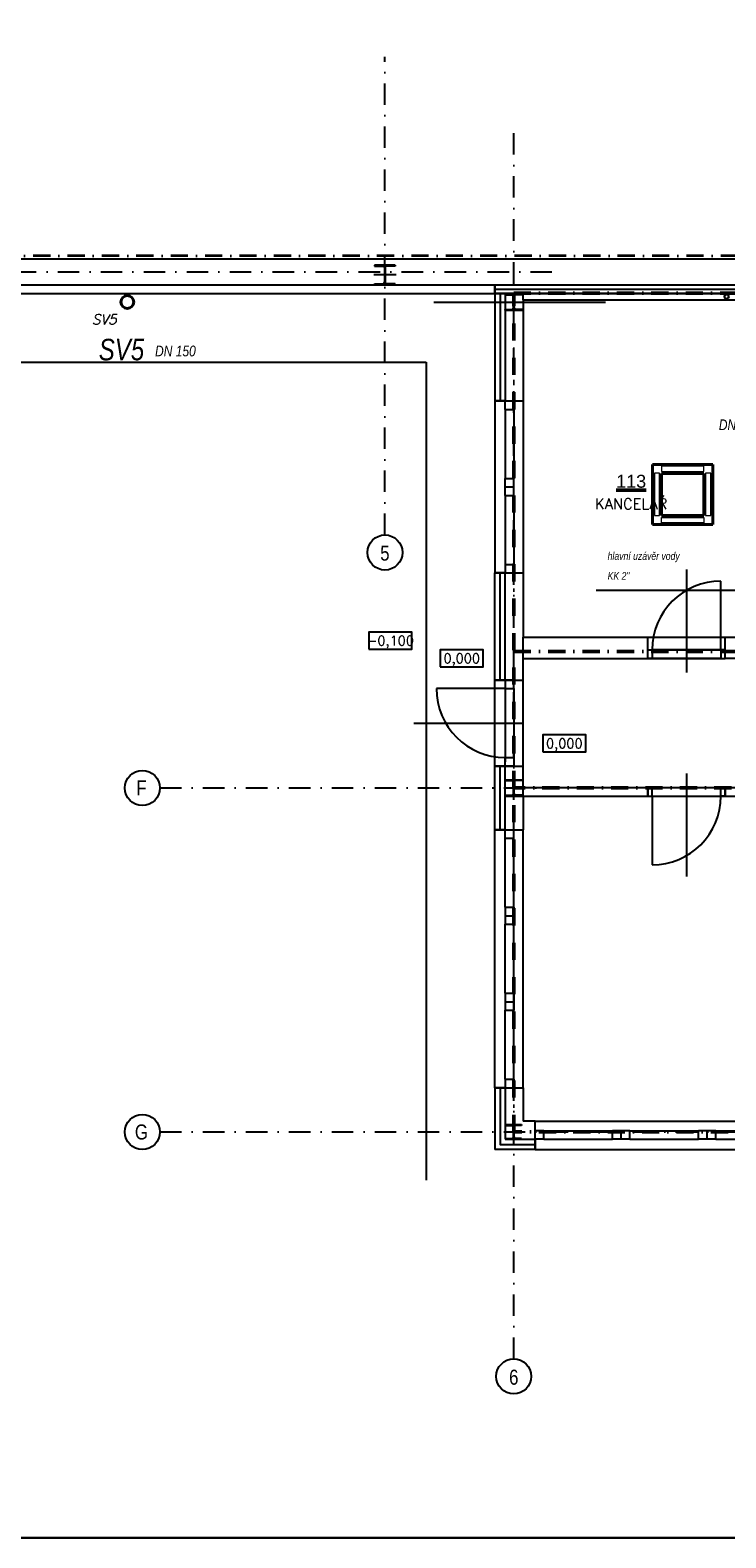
# Model space of a CAD drawing. Header units: millimetres. Extents: x 6435372 to 7248404, y 1559872 to 1886246.
# Tile 159 of 208: x 6889901 to 6897997, y 1756439 to 1773970. Entities that reach past the tile are written whole.
import ezdxf
from ezdxf.enums import TextEntityAlignment as Align

# ---------------------------------------------------------------- set-up
doc = ezdxf.new("R2010")
doc.units = ezdxf.units.MM
doc.linetypes.add('DASHDOT', pattern=[1, 0.5, -0.25, 0, -0.25])
doc.linetypes.add('ČERCHOVANÁ', pattern=[1, 0.5, -0.25, 0, -0.25])
for name, color, linetype, lineweight in [('CKPOPISM', 8, 'Continuous', 50), ('CKPOPISM_POPIS', 8, 'Continuous', 25), ('požární úseky', 21, 'ČERCHOVANÁ', 50), ('UT_potrubí', 10, 'Continuous', 30), ('VZT', 130, 'Continuous', 40), ('ZTI-DEŠŤOVÁ-KANALIZACE', 210, 'KANALIZACE', 40), ('ZTI-POŽÁRNÍ', 200, 'ČERCHOVANÁ', 35), ('ZTI-SPLAŠKOVÁ KANALIZACE', 80, 'Continuous', 30)]:
    doc.layers.add(name, color=color, linetype=linetype, lineweight=lineweight)
doc.layers.add('matrice DPS', color=122, linetype='Continuous')
doc.layers.add('ZTI_POPIS', color=7, linetype='Continuous')
doc.styles.add('ARIAL', font='arial.ttf')
doc.styles.add('INDRA', font='ariali.ttf')
doc.styles.add('KURZIVA', font='italic__.ttf')
doc.styles.get("Standard").update_dxf_attribs({"font": 'romans.shx'})
doc.linetypes.add('IZOLACE_POLYSTYREN_EXPANDOVANY', pattern='A,1,[224,CADKON.SHX,S=0.01,R=0,X=-0.5,Y=-1.74],-2', length=3)
doc.linetypes.add('IZOLACE_POLYSTYREN_PENOVY', pattern='A,0.001,[228,CADKON.SHX,S=0.1,R=0,X=0,Y=0],-2', length=2.001)
doc.linetypes.add('KANALIZACE', pattern='A,30,-3.5,["C",Standard,S=2.54,R=0,X=-3.81,Y=-1.27],-0.001', length=33.501)

# ---------------------------------------------------------------- blocks, each defined once
blk = doc.blocks.new('CK_S_EXT_HEAHEA240')
for p, q in [((-120, 115), (120, 115)), ((-120, 115), (-120, 103)), ((-120, 103), (-24.75, 103)), ((-3.75, -82), (-3.75, 82)), ((3.75, -82), (3.75, 82)), ((120, 103), (24.75, 103)), ((120, 115), (120, 103)), ((-120, -115), (-120, -103)), ((-120, -103), (-24.75, -103)), ((-120, -115), (120, -115)), ((120, -103), (24.75, -103)), ((120, -115), (120, -103))]:
    blk.add_line(p, q)
for centre, start, end in [((-24.75, 82), 0, 90), ((24.75, 82), 90, 180), ((-24.75, -82), 270, 0), ((24.75, -82), 180, 270)]:
    blk.add_arc(centre, 21, start, end)
blk = doc.blocks.new('CK_S_EXT_HEAHEA200')
for p, q in [((-100, 95), (100, 95)), ((-100, 95), (-100, 85)), ((-100, 85), (-21.25, 85)), ((-3.25, -67), (-3.25, 67)), ((3.25, -67), (3.25, 67)), ((100, 85), (21.25, 85)), ((100, 95), (100, 85)), ((-100, -95), (-100, -85)), ((-100, -85), (-21.25, -85)), ((-100, -95), (100, -95)), ((100, -85), (21.25, -85)), ((100, -95), (100, -85))]:
    blk.add_line(p, q)
for centre, start, end in [((-21.25, 67), 0, 90), ((21.25, 67), 90, 180), ((-21.25, -67), 270, 0), ((21.25, -67), 180, 270)]:
    blk.add_arc(centre, 18, start, end)
blk = doc.blocks.new('CK_S_EXT_HEAHEA180')
for p, q in [((-90, 85.5), (90, 85.5)), ((-90, 85.5), (-90, 76)), ((-90, 76), (-18, 76)), ((-3, -61), (-3, 61)), ((3, -61), (3, 61)), ((90, 76), (18, 76)), ((90, 85.5), (90, 76)), ((-90, -85.5), (-90, -76)), ((-90, -76), (-18, -76)), ((-90, -85.5), (90, -85.5)), ((90, -76), (18, -76)), ((90, -85.5), (90, -76))]:
    blk.add_line(p, q)
for centre, start, end in [((-18, 61), 0, 90), ((18, 61), 90, 180), ((-18, -61), 270, 0), ((18, -61), 180, 270)]:
    blk.add_arc(centre, 15, start, end)
blk = doc.blocks.new('*U1025')
at = {"color": 0, "linetype": 'ByBlock', "lineweight": -2}
blk.add_lwpolyline([(-5, -2), (5, -2), (5, 2), (-5, 2), (-5, -2)], dxfattribs=at)
blk = doc.blocks.new('CKBL2032316081158')

msp = doc.modelspace()

# ---------------------------------------------------------------- linework, layer by layer
at = {"layer": 'matrice DPS', "linetype": 'DASHDOT', "ltscale": 500}
for p, q in [((6894028.8, 1768099.8), (6894028.8, 1773658)), ((6895528.8, 1758519.1), (6895528.8, 1772865.4)), ((6858716.1, 1771158), (6896028.8, 1771158)), ((6891411.1, 1765158), (6896028.8, 1765158)), ((6891411.1, 1761158), (6913028.8, 1761158))]:
    msp.add_line(p, q, dxfattribs=at)
at = {"layer": 'matrice DPS', "ltscale": 500}
for p, q in [((6906743.8, 1771308), (6870208.8, 1771308)), ((6894028.8, 1771248), (6894028.8, 1770998)), ((6869908.8, 1771008), (6906743.8, 1771008)), ((6894158.8, 1771123), (6893898.8, 1771123)), ((6895308.8, 1770908), (6895308.8, 1771008)), ((6895308.8, 1771008), (6895308.8, 1770908)), ((6895308.8, 1771008), (6906743.8, 1771008)), ((6869808.8, 1770908), (6895308.8, 1770908)), ((6895308.8, 1770908), (6895638.8, 1770908)), ((6895638.8, 1770908), (6895308.8, 1770908)), ((6895428.8, 1770908), (6895308.8, 1770908)), ((6895308.8, 1770908), (6895308.8, 1769658)), ((6895308.8, 1770908), (6906743.8, 1770908)), ((6895428.8, 1770908), (6895428.8, 1769658)), ((6895528.8, 1770703), (6895528.8, 1770913)), ((6895638.8, 1770833), (6895638.8, 1770908)), ((6906148.8, 1770908), (6895638.8, 1770908)), ((6895638.8, 1770833), (6899358.8, 1770833)), ((6895638.8, 1770833), (6895638.8, 1769658)), ((6894598.9, 1770808), (6896594.9, 1770808)), ((6895418.8, 1770808), (6895638.8, 1770808)), ((6869808.8, 1770108), (6894508.8, 1770108)), ((6894508.8, 1770108), (6894508.8, 1760597.9)), ((6895308.8, 1769658), (6895638.8, 1769658)), ((6895308.8, 1769658), (6895308.8, 1767658)), ((6895428.8, 1769658), (6895308.8, 1769658)), ((6895428.8, 1769558), (6895428.8, 1769658)), ((6895428.8, 1769658), (6895528.8, 1769658)), ((6895528.8, 1769558), (6895528.8, 1769658)), ((6895638.8, 1769658), (6895638.8, 1767658)), ((6895428.8, 1769558), (6895428.8, 1768758)), ((6895428.8, 1769558), (6895528.8, 1769558)), ((6895528.8, 1769558), (6895528.8, 1768758)), ((6895428.8, 1768658), (6895428.8, 1768758)), ((6895428.8, 1768758), (6895528.8, 1768758)), ((6895528.8, 1768658), (6895528.8, 1768758)), ((6895428.8, 1768658), (6895528.8, 1768658)), ((6895428.8, 1768558), (6895428.8, 1768658)), ((6895428.8, 1768558), (6895428.8, 1767758)), ((6895428.8, 1768558), (6895528.8, 1768558)), ((6895528.8, 1768558), (6895528.8, 1768658)), ((6895528.8, 1768558), (6895528.8, 1767758)), ((6895308.8, 1767658), (6895638.8, 1767658)), ((6895428.8, 1767658), (6895308.8, 1767658)), ((6895308.8, 1766413), (6895308.8, 1767658)), ((6895428.8, 1767758), (6895528.8, 1767758)), ((6895428.8, 1767758), (6895428.8, 1767658)), ((6895428.8, 1767658), (6895528.8, 1767658)), ((6895428.8, 1766413), (6895428.8, 1767658)), ((6895528.8, 1767758), (6895528.8, 1767658)), ((6895638.8, 1767658), (6895638.8, 1766913)), ((6897538.8, 1767699), (6897538.8, 1766499)), ((6897938.8, 1766763), (6897938.8, 1767563)), ((6895638.8, 1766663), (6895638.8, 1766913)), ((6895638.8, 1766913), (6897088.8, 1766913)), ((6897088.8, 1766663), (6897088.8, 1766913)), ((6897088.8, 1766913), (6897988.8, 1766913)), ((6897988.8, 1766663), (6897988.8, 1766913)), ((6897988.8, 1766913), (6899358.8, 1766913)), ((6895638.8, 1766663), (6897088.8, 1766663)), ((6895638.8, 1766413), (6895638.8, 1766663)), ((6897088.8, 1766763), (6897138.8, 1766763)), ((6897088.8, 1766663), (6897088.8, 1766763)), ((6897088.8, 1766763), (6897988.8, 1766763)), ((6897138.8, 1766663), (6897088.8, 1766663)), ((6897088.8, 1766663), (6897988.8, 1766663)), ((6897938.8, 1766763), (6897138.8, 1766763)), ((6897138.8, 1766763), (6897138.8, 1766663)), ((6897938.8, 1766663), (6897138.8, 1766663)), ((6897988.8, 1766763), (6897938.8, 1766763)), ((6897938.8, 1766763), (6897938.8, 1766663)), ((6897938.8, 1766663), (6897988.8, 1766663)), ((6897988.8, 1766663), (6897988.8, 1766763)), ((6898138.8, 1766663), (6897988.8, 1766663)), ((6895428.8, 1766313), (6894628.8, 1766313)), ((6895308.8, 1766413), (6895638.8, 1766413)), ((6895308.8, 1765413), (6895308.8, 1766413)), ((6895428.8, 1766413), (6895308.8, 1766413)), ((6895428.8, 1766413), (6895428.8, 1766313)), ((6895528.8, 1766413), (6895428.8, 1766413)), ((6895428.8, 1766363), (6895428.8, 1765463)), ((6895428.8, 1766313), (6895428.8, 1765513)), ((6895428.8, 1766313), (6895528.8, 1766313)), ((6895528.8, 1766313), (6895528.8, 1766413)), ((6895528.8, 1766313), (6895528.8, 1765513)), ((6895638.8, 1765413), (6895638.8, 1766413)), ((6894364.8, 1765913), (6895628.8, 1765913)), ((6895308.8, 1765413), (6895638.8, 1765413)), ((6895428.8, 1765413), (6895308.8, 1765413)), ((6895308.8, 1764672.5), (6895308.8, 1765413)), ((6895428.8, 1765413), (6895428.8, 1765513)), ((6895428.8, 1765513), (6895528.8, 1765513)), ((6895528.8, 1765413), (6895428.8, 1765413)), ((6895428.8, 1764672.5), (6895428.8, 1765413)), ((6895528.8, 1765513), (6895528.8, 1765413)), ((6895638.8, 1765163), (6895638.8, 1765413)), ((6895528.8, 1765053), (6895528.8, 1765263)), ((6897538.8, 1765327), (6897538.8, 1764127)), ((6895418.8, 1765158), (6895638.8, 1765158)), ((6895638.8, 1765163), (6897088.8, 1765163)), ((6895638.8, 1765063), (6895638.8, 1765163)), ((6895638.8, 1765063), (6897088.8, 1765063)), ((6895638.8, 1765063), (6895638.8, 1764672.5)), ((6897088.8, 1765063), (6897088.8, 1765163)), ((6897138.8, 1765163), (6897088.8, 1765163)), ((6897088.8, 1765163), (6897088.8, 1765063)), ((6897088.8, 1765063), (6897138.8, 1765063)), ((6897088.8, 1765063), (6897988.8, 1765063)), ((6897138.8, 1765163), (6897938.8, 1765163)), ((6897138.8, 1765063), (6897138.8, 1765163)), ((6897138.8, 1765063), (6897938.8, 1765063)), ((6897138.8, 1765063), (6897138.8, 1764263)), ((6897938.8, 1765063), (6897938.8, 1765163)), ((6897938.8, 1765163), (6897988.8, 1765163)), ((6897988.8, 1765063), (6897938.8, 1765063)), ((6897988.8, 1765063), (6897988.8, 1765163)), ((6897988.8, 1765163), (6897988.8, 1765063)), ((6897988.8, 1765163), (6899908.8, 1765163)), ((6897988.8, 1765063), (6900788.8, 1765063)), ((6895308.8, 1761672.5), (6895308.8, 1764672.5)), ((6895308.8, 1764672.5), (6895638.8, 1764672.5)), ((6895428.8, 1764672.5), (6895308.8, 1764672.5)), ((6895428.8, 1764572.5), (6895428.8, 1764672.5)), ((6895428.8, 1764672.5), (6895528.8, 1764672.5)), ((6895428.8, 1763772.5), (6895428.8, 1764572.5)), ((6895428.8, 1764572.5), (6895528.8, 1764572.5)), ((6895528.8, 1764572.5), (6895528.8, 1764672.5)), ((6895528.8, 1763772.5), (6895528.8, 1764572.5)), ((6895638.8, 1761672.5), (6895638.8, 1764672.5)), ((6895428.8, 1763772.5), (6895528.8, 1763772.5)), ((6895428.8, 1763772.5), (6895428.8, 1763672.5)), ((6895428.8, 1763672.5), (6895528.8, 1763672.5)), ((6895428.8, 1763672.5), (6895428.8, 1763572.5)), ((6895528.8, 1763772.5), (6895528.8, 1763672.5)), ((6895528.8, 1763672.5), (6895528.8, 1763572.5)), ((6895428.8, 1762772.5), (6895428.8, 1763572.5)), ((6895428.8, 1763572.5), (6895528.8, 1763572.5)), ((6895528.8, 1762772.5), (6895528.8, 1763572.5)), ((6895428.8, 1762772.5), (6895528.8, 1762772.5)), ((6895428.8, 1762772.5), (6895428.8, 1762672.5)), ((6895528.8, 1762772.5), (6895528.8, 1762672.5)), ((6895428.8, 1762672.5), (6895528.8, 1762672.5)), ((6895428.8, 1762672.5), (6895428.8, 1762572.5)), ((6895428.8, 1761772.5), (6895428.8, 1762572.5)), ((6895428.8, 1762572.5), (6895528.8, 1762572.5)), ((6895528.8, 1762672.5), (6895528.8, 1762572.5)), ((6895528.8, 1761772.5), (6895528.8, 1762572.5)), ((6895428.8, 1761772.5), (6895528.8, 1761772.5)), ((6895428.8, 1761772.5), (6895428.8, 1761672.5)), ((6895528.8, 1761772.5), (6895528.8, 1761672.5)), ((6895308.8, 1761672.5), (6895638.8, 1761672.5)), ((6895428.8, 1761672.5), (6895308.8, 1761672.5)), ((6895308.8, 1761672.5), (6895308.8, 1760952.5)), ((6895428.8, 1761672.5), (6895528.8, 1761672.5)), ((6895428.8, 1761672.5), (6895428.8, 1761072.5)), ((6895638.8, 1761672.5), (6895638.8, 1761282.5)), ((6895528.8, 1761062.5), (6895528.8, 1761253.5)), ((6895778.8, 1761282.5), (6895638.8, 1761282.5)), ((6895778.8, 1761282.5), (6899778.8, 1761282.5)), ((6895778.8, 1760952.5), (6895778.8, 1761282.5)), ((6895878.8, 1761172.5), (6895778.8, 1761172.5)), ((6895778.8, 1761072.5), (6895778.8, 1761172.5)), ((6895878.8, 1761172.5), (6896678.8, 1761172.5)), ((6895878.8, 1761072.5), (6895878.8, 1761172.5)), ((6896778.8, 1761172.5), (6896678.8, 1761172.5)), ((6896678.8, 1761072.5), (6896678.8, 1761172.5)), ((6896778.8, 1761072.5), (6896778.8, 1761172.5)), ((6896878.8, 1761172.5), (6896778.8, 1761172.5)), ((6896878.8, 1761172.5), (6897678.8, 1761172.5)), ((6896878.8, 1761072.5), (6896878.8, 1761172.5)), ((6897778.8, 1761172.5), (6897678.8, 1761172.5)), ((6897678.8, 1761072.5), (6897678.8, 1761172.5)), ((6897778.8, 1761072.5), (6897778.8, 1761172.5)), ((6897878.8, 1761172.5), (6897778.8, 1761172.5)), ((6897878.8, 1761172.5), (6898678.8, 1761172.5)), ((6897878.8, 1761072.5), (6897878.8, 1761172.5)), ((6895428.8, 1761072.5), (6895778.8, 1761072.5)), ((6895878.8, 1761072.5), (6895778.8, 1761072.5)), ((6895778.8, 1761072.5), (6895778.8, 1760952.5)), ((6895878.8, 1761072.5), (6896678.8, 1761072.5)), ((6896778.8, 1761072.5), (6896678.8, 1761072.5)), ((6896878.8, 1761072.5), (6896778.8, 1761072.5)), ((6896878.8, 1761072.5), (6897678.8, 1761072.5)), ((6897778.8, 1761072.5), (6897678.8, 1761072.5)), ((6897878.8, 1761072.5), (6897778.8, 1761072.5)), ((6897878.8, 1761072.5), (6898678.8, 1761072.5)), ((6895778.8, 1760952.5), (6895308.8, 1760952.5)), ((6895778.8, 1760952.5), (6899778.8, 1760952.5))]:
    msp.add_line(p, q, dxfattribs=at)
at = {"layer": 'matrice DPS', "linetype": 'IZOLACE_POLYSTYREN_PENOVY', "ltscale": 500}
msp.add_lwpolyline([(6895308.8, 1770958), (6906743.8, 1770958)], dxfattribs=at)
at = {"layer": 'matrice DPS', "linetype": 'IZOLACE_POLYSTYREN_EXPANDOVANY', "ltscale": 500}
for points in [[(6895368.8, 1770908), (6895368.8, 1769658)], [(6895368.8, 1766413), (6895368.8, 1767658)], [(6895368.8, 1764672.5), (6895368.8, 1765413)], [(6895368.8, 1761672.5), (6895368.8, 1761012.5), (6895778.8, 1761012.5)]]:
    msp.add_lwpolyline(points, dxfattribs=at)
at = {"layer": 'matrice DPS', "ltscale": 500}
for centre, radius in [((6891028.2, 1770808), 75), ((6894028.8, 1767895.9), 203.9), ((6891207.2, 1765158), 203.9), ((6891207.2, 1761158), 203.9)]:
    msp.add_circle(centre, radius, dxfattribs=at)
at = {"layer": 'matrice DPS'}
msp.add_circle((6895528.8, 1758315.2), 203.9, dxfattribs=at)
at = {"layer": 'matrice DPS', "ltscale": 500}
for centre, start, end in [((6897938.8, 1766763), 90, 180), ((6895428.8, 1766313), 180, 270), ((6897138.8, 1765063), 270, 0)]:
    msp.add_arc(centre, 800, start, end, dxfattribs=at)
at = {"layer": 'požární úseky', "ltscale": 400}
for p, q in [((6895528.8, 1770913), (6912028.8, 1770908)), ((6895528.8, 1761158), (6895528.8, 1770913)), ((6895528.8, 1766744.7), (6899558.8, 1766744.7)), ((6906063.3, 1765158), (6895528.8, 1765158)), ((6912025.8, 1761158), (6895528.8, 1761158))]:
    msp.add_line(p, q, dxfattribs=at)
at = {"layer": 'UT_potrubí', "ltscale": 400}
msp.add_lwpolyline([(6926827.1, 1786138.6), (6926827.1, 1756438.6), (6866827.1, 1756438.6), (6866827.1, 1786138.6)], close=True, dxfattribs=at)
at = {"layer": 'VZT'}
for p, q in [((6897144.5, 1768920.8), (6897844.5, 1768920.8)), ((6897144.5, 1768220.9), (6897144.5, 1768920.8)), ((6897844.5, 1768920.8), (6897844.5, 1768220.9)), ((6897249.5, 1768815.8), (6897739.5, 1768815.8)), ((6897249.5, 1768325.9), (6897249.5, 1768815.8)), ((6897739.5, 1768815.8), (6897739.5, 1768325.9)), ((6897844.5, 1768220.9), (6897144.5, 1768220.9)), ((6897739.5, 1768325.9), (6897249.5, 1768325.9))]:
    msp.add_line(p, q, dxfattribs=at)
at = {"layer": 'VZT', "color": 7, "lineweight": 9}
for p, q in [((6897247, 1768899.6), (6897247, 1768838.7)), ((6897738.9, 1768899.6), (6897247, 1768899.6)), ((6897738.9, 1768838.7), (6897738.9, 1768899.6)), ((6897226.2, 1768817.9), (6897165.3, 1768817.9)), ((6897165.3, 1768817.9), (6897165.3, 1768326)), ((6897226.2, 1768326), (6897226.2, 1768817.9)), ((6897247, 1768838.7), (6897738.9, 1768838.7)), ((6897820.6, 1768817.9), (6897759.8, 1768817.9)), ((6897759.8, 1768817.9), (6897759.8, 1768326)), ((6897820.6, 1768326), (6897820.6, 1768817.9)), ((6897165.3, 1768326), (6897226.2, 1768326)), ((6897247, 1768242.1), (6897247, 1768303)), ((6897247, 1768303), (6897738.9, 1768303)), ((6897738.9, 1768242.1), (6897247, 1768242.1)), ((6897738.9, 1768303), (6897738.9, 1768242.1)), ((6897759.8, 1768326), (6897820.6, 1768326))]:
    msp.add_line(p, q, dxfattribs=at)
at = {"layer": 'ZTI-DEŠŤOVÁ-KANALIZACE', "ltscale": 400}
msp.add_circle((6891031.2, 1770808), 75, dxfattribs=at)
at = {"layer": 'ZTI-POŽÁRNÍ', "ltscale": 400}
msp.add_line((6902538.9, 1771343.8), (6870290.6, 1771343.8), dxfattribs=at)
at = {"layer": 'ZTI-SPLAŠKOVÁ KANALIZACE', "ltscale": 400}
msp.add_circle((6898005.2, 1770871.1), 25, dxfattribs=at)
at = {"layer": 'ZTI_POPIS', "ltscale": 400}
msp.add_line((6896487.2, 1767456.6), (6898438.8, 1767456.6), dxfattribs=at)

# ---------------------------------------------------------------- block references
at = {"layer": 'matrice DPS', "ltscale": 500, "rotation": 180}
msp.add_blockref('CK_S_EXT_HEAHEA240', (6894028.8, 1771123), dxfattribs=at)
at = {"layer": 'matrice DPS', "ltscale": 500}
for name, p in [('CK_S_EXT_HEAHEA200', (6895528.8, 1770808)), ('CK_S_EXT_HEAHEA200', (6895528.8, 1765158)), ('CK_S_EXT_HEAHEA180', (6895528.8, 1761158))]:
    msp.add_blockref(name, p, dxfattribs=at)
ref = msp.add_blockref('CKBL2032316081158', (6896894.5, 1768399.1), dxfattribs=at)
ref.add_attrib('CISLO', '%%U113', dxfattribs={"layer": 'CKPOPISM', "height": 150, "style": 'ARIAL'}).set_placement((6896894.5, 1768649.1), align=Align.CENTER)
ref.add_attrib('JMENO', 'KANCELÁŘ', dxfattribs={"layer": 'CKPOPISM_POPIS', "height": 125}).set_placement((6896894.5, 1768399.1), align=Align.CENTER)
ref = msp.add_blockref('*U1025', (6894093.2, 1766871), dxfattribs=dict(at, xscale=50, yscale=50, zscale=50))
ref.add_attrib('Výška', '-0,100', dxfattribs={"layer": '0', "color": 0, "linetype": 'ByBlock', "lineweight": -2, "height": 110}).set_placement((6894093.2, 1766871), align=Align.MIDDLE_CENTER)
ref = msp.add_blockref('*U1025', (6894923.5, 1766664.9), dxfattribs=dict(at, xscale=50, yscale=50, zscale=50))
ref.add_attrib('Výška', '0,000', dxfattribs={"layer": '0', "color": 0, "linetype": 'ByBlock', "lineweight": -2, "height": 110}).set_placement((6894923.5, 1766664.9), align=Align.MIDDLE_CENTER)
ref = msp.add_blockref('*U1025', (6896117.1, 1765676.2), dxfattribs=dict(at, xscale=50, yscale=50, zscale=50))
ref.add_attrib('Výška', '0,000', dxfattribs={"layer": '0', "color": 0, "linetype": 'ByBlock', "lineweight": -2, "height": 110}).set_placement((6896117.1, 1765676.2), align=Align.MIDDLE_CENTER)

# ---------------------------------------------------------------- texts
at = {"layer": 'matrice DPS', "ltscale": 500, "style": 'KURZIVA'}
msp.add_text('SV5', height=115, dxfattribs=at).set_placement((6890620.5, 1770548.2))
at = {"layer": 'matrice DPS', "ltscale": 500, "style": 'ARIAL', "width": 0.8}
for s, p in [('5', (6894028.8, 1767887.4)), ('F', (6891195.6, 1765158)), ('G', (6891195.6, 1761158))]:
    msp.add_text(s, height=175, dxfattribs=at).set_placement(p, align=Align.MIDDLE)
at = {"layer": 'matrice DPS', "style": 'ARIAL', "width": 0.8}
msp.add_text('6', height=175, dxfattribs=at).set_placement((6895528.8, 1758306.7), align=Align.MIDDLE)
at = {"layer": 'ZTI-DEŠŤOVÁ-KANALIZACE', "ltscale": 400, "style": 'INDRA', "width": 0.8}
msp.add_text('SV5', height=250, dxfattribs=at).set_placement((6890699.4, 1770130.6))
at = {"layer": 'ZTI_POPIS', "linetype": 'Continuous', "style": 'INDRA', "width": 0.8}
for s, height, p in [('DN 150', 125, (6891354.5, 1770176.5)), ('DN 100', 125, (6897915, 1769318.5)), ('hlavní uzávěr vody', 90, (6896621.3, 1767810)), ('KK 2"', 90, (6896621.3, 1767578.5))]:
    msp.add_text(s, height=height, dxfattribs=at).set_placement(p)

doc.saveas('drawing.dxf')
